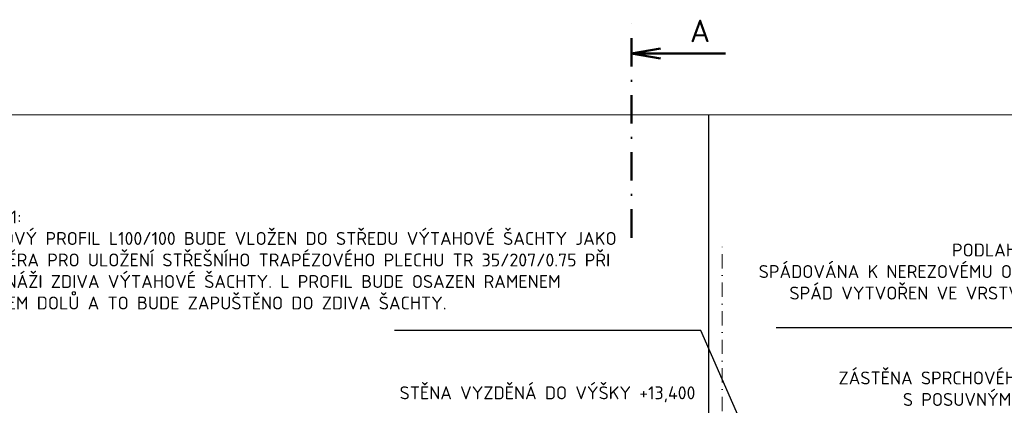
# Model space of a CAD drawing. Header units: millimetres. Extents: x -118752 to 407724, y -73278 to 155058.
# Tile 35 of 256: x 91185 to 99957, y -54124 to -50688. Entities that reach past the tile are written whole.
import ezdxf
from ezdxf.enums import TextEntityAlignment as Align

# ---------------------------------------------------------------- set-up
doc = ezdxf.new("R2010")
doc.units = ezdxf.units.MM
doc.header["$LTSCALE"] = 10
doc.linetypes.add('DASHDOT', pattern=[25.4, 12.7, -6.35, 0, -6.35])
for name, color, linetype, lineweight in [('CKPOPIS_POHLED', 3, 'Continuous', 25), ('CKRASTR', 7, 'DASHDOT', 15), ('CKREZY_OZNACENI', 4, 'DASHDOT', 50), ('CKSCHODY_PODROVINOU', 7, 'Continuous', 25), ('CKTEXTY_MALE', 3, 'Continuous', 18), ('srafy', 7, 'Continuous', 18)]:
    doc.layers.add(name, color=color, linetype=linetype, lineweight=lineweight)
doc.styles.get("Standard").update_dxf_attribs({"font": 'isocpeur.ttf'})
doc.linetypes.add('PRERUSENI', pattern='A,60,[100,CADKON.SHX,S=2.5,R=0,X=0,Y=0],-10', length=70)
doc.dimstyles.new('CADKON$7', dxfattribs={"dimscale": 100, "dimtxt": 2.5, "dimasz": 2.5, "dimexe": 1.8, "dimexo": 5, "dimgap": 0.6, "dimtad": 1, "dimrnd": 1, "dimtxsty": 'Standard', "dimblk1": 'OBLIQUE', "dimblk2": 'OBLIQUE', "dimsah": 1, "dimcen": 2.5, "dimadec": 1, "dimazin": 2, "dimtfac": 1, "dimtdec": 4, "dimtix": 1, "dimtmove": 0, "dimatfit": 3, "dimldrblk": 'DOTSMALL', "dimfxl": 5, "dimfxlon": 1, "dimtfill": 1, "dimtolj": 1, "dimarcsym": 0})

# ---------------------------------------------------------------- blocks, each defined once
blk = doc.blocks.new('_OBLIQUE')
at = {"color": 0, "linetype": 'ByBlock'}
blk.add_line((-0.5, -0.5), (0.5, 0.5), dxfattribs=at)

msp = doc.modelspace()

# ---------------------------------------------------------------- linework, layer by layer
at = {"layer": 'CKRASTR', "linetype": 'PRERUSENI'}
msp.add_line((82142.953, -51536.667), (104744.547, -51536.667), dxfattribs=at)
at = {"layer": 'CKRASTR'}
msp.add_line((97444.387, -55698.898), (97444.387, -52698.898), dxfattribs=at)
at = {"layer": 'CKREZY_OZNACENI', "ltscale": 2}
msp.add_line((96636.055, -52630.127), (96636.055, -50698.426), dxfattribs=at)
at = {"layer": 'CKREZY_OZNACENI', "linetype": 'Continuous'}
for q in [(96894.567, -50943.906), (96894.567, -51035.072), (97472.351, -50989.489)]:
    msp.add_line((96636.055, -50989.489), q, dxfattribs=at)
at = {"layer": 'CKSCHODY_PODROVINOU'}
msp.add_line((97324.387, -55098.898), (97324.387, -51536.667), dxfattribs=at)
at = {"layer": 'srafy'}
msp.add_line((97324.387, -55123.898), (97324.387, -51536.667), dxfattribs=at)

# ---------------------------------------------------------------- texts
at = {"layer": 'CKPOPIS_POHLED'}
msp.add_text('A', height=200, dxfattribs=at).set_placement((97245.845, -50788.106), align=Align.MIDDLE_CENTER)
at = {"layer": 'CKTEXTY_MALE', "char_height": 115}
for s, insert, attachment_point in [('POZN.1:\\POCELOVÝ PROFIL L100/100 BUDE VLOŽEN DO STŘEDU VÝTAHOVÉ ŠACHTY JAKO\\PPODPĚRA PRO ULOŽENÍ STŘEŠNÍHO TRAPÉZOVÉHO PLECHU TR 35/207/0.75 PŘI\\PBETONÁŽI ZDIVA VÝTAHOVÉ ŠACHTY. L PROFIL BUDE OSAZEN RAMENEM\\PSMĚREM DOLŮ A TO BUDE ZAPUŠTĚNO DO ZDIVA ŠACHTY. ', (90688.5, -53270), 7), ('PODLAHA SPRCHOVÉHO KOUTU \\PSPÁDOVÁNA K NEREZOVÉMU ODVODŇOVACÍMU ŽLABU, \\PSPÁD VYTVOŘEN VE VRSTVĚ TEPELNÉ KROČEJOVÉ \\PIZOLACE tl. 30-40 mm', (101748.357, -53373.086), 9), ('ZÁSTĚNA SPRCHOVÉHO KOUTU v.1900 mm \\PS POSUVNÝMI DVEŘMI š. 800 mm, \\PNEREZOVÉ KOTVÍCÍ PRVKY, \\PTRANSPARENTNÍ BEZPEČNOSTNÍ\\PZASKLENÍ tl. 6 mm', (101490.691, -54704.575), 9), ('STĚNA VYZDĚNÁ DO VÝŠKY +13,400', (97204.651, -54096.638), 9)]:
    msp.add_mtext(s, dxfattribs=dict(at, insert=insert, attachment_point=attachment_point))

# ---------------------------------------------------------------- leaders
at = {"layer": 'CKTEXTY_MALE', "annotation_type": 0, "has_hookline": 1, "hookline_direction": 1}
for points, text_width in [([(98625.016, -56573.112), (97253.573, -53457.845), (97153.573, -53457.845)], 2570.25), ([(102244.98, -55814.306), (101908.357, -53433.086), (101808.357, -53433.086)], 3823.75)]:
    msp.add_leader(points, dimstyle='CADKON$7', override={"dimtxt": 2.3, "dimasz": 1}, dxfattribs=dict(at, text_width=text_width))

doc.saveas('drawing.dxf')
